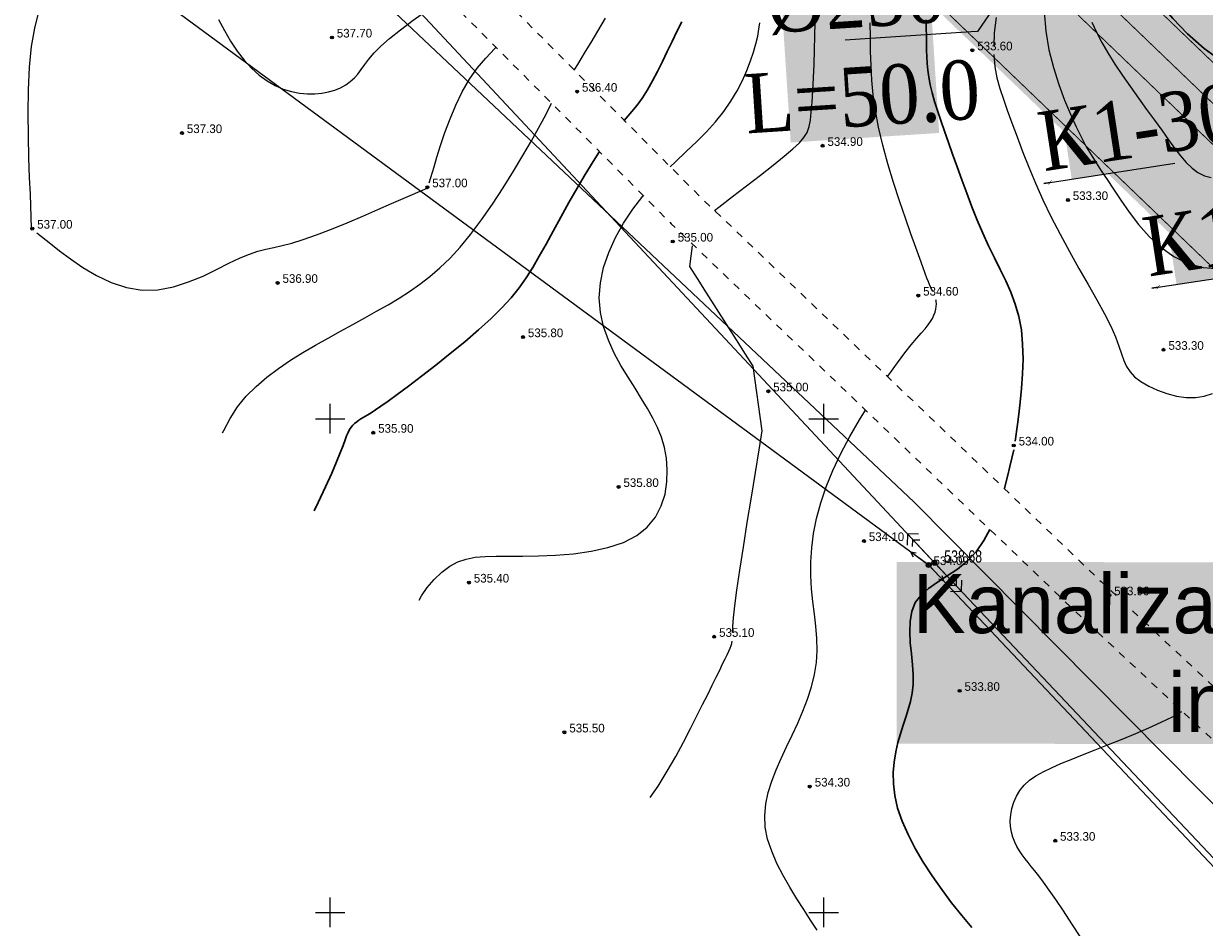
# Model space of a CAD drawing. Extents: x 0 to 362422, y 0 to 4201735.
# Tile 241 of 256: x 360319 to 360439, y 4200248 to 4200340. Entities that reach past the tile are written whole.
import ezdxf
from ezdxf import colors
from ezdxf.entities.mleader import LeaderData, LeaderLine
from ezdxf.math import Vec2, Vec3

# ---------------------------------------------------------------- set-up
doc = ezdxf.new("R2010")
doc.units = 0
doc.header["$LTSCALE"] = 0.5
doc.header["$MEASUREMENT"] = 0
doc.header["$PDMODE"] = 32
doc.header["$PDSIZE"] = 0.3
for name, pattern in [('CONTI', [0]), ('GOST2.303 6', [12, 8, -1.5, 1, -1.5]), ('STRIH_1', [3, 2, -1]), ('Д_ТРОТ_ТРУБА', [3, 1.5, -1.5])]:
    doc.linetypes.add(name, pattern=pattern)
for name, color, linetype in [('(004) Точки рельефа', 7, 'Continuous'), ('(014) Водопровод', 5, 'ИК_Водопровод -------в--------'), ('(022) Возд. Линии', 7, 'Continuous'), ('(025) Дорога', 7, 'Continuous'), ('GORIZDEFAULT', 32, 'CONTI'), ('PI_OT0', 172, 'CONTI'), ('PI_TT0', 5, 'CONTI'), ('PI_TTDEFAULT', 5, 'CONTI'), ('SETKR', 2, 'CONTI'), ('SIT_L0', 250, 'CONTI'), ('Водопровод 10', 7, 'Continuous'), ('ХХХ Сув', 150, 'ИК_Водопровод -------в--------'), ('Штрих Стекло', 7, 'Continuous')]:
    doc.layers.add(name, color=color, linetype=linetype)
doc.layers.add('(032) Горизонтали утолщенные', color=32, linetype='Continuous', lineweight=30)
doc.layers.add('.', color=7, linetype='Continuous', lineweight=15)
doc.styles.add('D-431', font='txt')
doc.styles.add('SHRFT', font='TXT', dxfattribs={"width": 0.875})
doc.linetypes.add('ИК_Водопровод -------в--------', pattern='A,9,-0.6,["В",Standard,S=1.2,R=0,X=0,Y=-0.6],-1.2', length=10.8)

# ---------------------------------------------------------------- blocks, each defined once
blk = doc.blocks.new('BL_333')
at = {"color": 0}
for p, q in [((0, -1.5), (0, 1.5)), ((-1.5, 0), (1.5, 0))]:
    blk.add_line(p, q, dxfattribs=at)
blk = doc.blocks.new('S1')
at = {"layer": '(022) Возд. Линии'}
for p, q in [((-2, 0), (-1.5, 0.25)), ((-2, 0), (-1.5, -0.25)), ((0, 0), (-2, 0))]:
    blk.add_line(p, q, dxfattribs=at)
blk = doc.blocks.new('S2')
at = {"layer": '(022) Возд. Линии'}
for p, q in [((0, 0), (2, 0)), ((2, 0), (1.5, 0.25)), ((2, 0), (1.5, -0.25))]:
    blk.add_line(p, q, dxfattribs=at)
blk = doc.blocks.new('SS')
at = {"layer": '(022) Возд. Линии'}
blk.add_circle((0, 0), 0.25, dxfattribs=at)
blk = doc.blocks.new('gergrgrre')
at = {"layer": '(014) Водопровод', "flags": 128}
blk.add_lwpolyline([(360036.44, 4200773.01), (360047.1, 4200750.31), (360089.76, 4200681.1), (360107.62, 4200655.8), (360141.83, 4200594.04), (360149.35, 4200580), (360206.51, 4200508.61), (360230.26, 4200479.39), (360306.28, 4200388.53), (360409.15, 4200291.55), (360456.11, 4200244.19), (360490.79, 4200199.34)], dxfattribs=at)
at = {"layer": '(025) Дорога', "linetype": 'Д_ТРОТ_ТРУБА', "flags": 128}
for points in [[(360044.2, 4200796.01), (360041.82, 4200791.77), (360042.36, 4200788.3), (360046.09, 4200780.21), (360059.01, 4200755.89), (360082.27, 4200713.42), (360119.84, 4200651.91), (360154.25, 4200588.27), (360168.95, 4200565.34), (360182.62, 4200547.77), (360213.04, 4200512.04), (360268.28, 4200446.26), (360308.93, 4200401.53), (360387.37, 4200322.59), (360428.12, 4200283.5), (360457.12, 4200256.42), (360464.89, 4200245.44), (360476.51, 4200228.26), (360489.06, 4200214.49), (360499.06, 4200202.98)], [(360034.86, 4200791.39), (360036.73, 4200790.5), (360038.76, 4200786.55), (360042.5, 4200778.43), (360055.49, 4200753.99), (360078.8, 4200711.41), (360116.37, 4200649.92), (360150.8, 4200586.24), (360165.68, 4200563.02), (360179.52, 4200545.24), (360209.99, 4200509.46), (360265.27, 4200443.63), (360306.03, 4200398.78), (360384.56, 4200319.74), (360425.37, 4200280.59), (360454.09, 4200253.78), (360461.6, 4200243.17), (360473.36, 4200225.78), (360486.07, 4200211.83), (360495.23, 4200201.29)]]:
    blk.add_lwpolyline(points, dxfattribs=at)
at = {"layer": '(032) Горизонтали утолщенные', "color": 32}
for points in [[(360419.41, 4200297.73, 534), (360419.62, 4200299.43, 534), (360419.75, 4200300.45, 534), (360419.9, 4200301.68, 534), (360420.04, 4200303.05, 534), (360420.14, 4200304.53, 534), (360420.19, 4200306.04, 534), (360420.15, 4200307.55, 534), (360420.02, 4200309, 534), (360419.76, 4200310.35, 534), (360419.4, 4200311.61, 534), (360418.95, 4200312.81, 534), (360418.44, 4200313.97, 534), (360417.88, 4200315.12, 534), (360417.29, 4200316.3, 534), (360416.7, 4200317.51, 534), (360416.12, 4200318.78, 534), (360415.56, 4200320.11, 534), (360415.02, 4200321.47, 534), (360414.5, 4200322.83, 534), (360413.99, 4200324.18, 534), (360413.51, 4200325.51, 534), (360413.06, 4200326.78, 534), (360412.63, 4200327.99, 534), (360412.22, 4200329.13, 534), (360411.85, 4200330.2, 534), (360411.52, 4200331.2, 534), (360411.23, 4200332.14, 534), (360410.98, 4200333.02, 534), (360410.79, 4200333.83, 534), (360410.64, 4200334.59, 534), (360410.54, 4200335.3, 534), (360410.47, 4200335.98, 534), (360410.43, 4200336.66, 534), (360410.41, 4200337.33, 534), (360410.4, 4200338.03, 534), (360410.4, 4200338.76, 534), (360410.38, 4200339.55, 534), (360410.38, 4200340.4, 534)], [(360379.79, 4200330.22, 536), (360379.99, 4200330.45, 536), (360380.55, 4200331.1, 536), (360381.1, 4200331.76, 536), (360381.63, 4200332.49, 536), (360382.14, 4200333.31, 536), (360382.65, 4200334.21, 536), (360383.15, 4200335.17, 536), (360383.65, 4200336.18, 536), (360384.14, 4200337.2, 536), (360384.63, 4200338.22, 536), (360385.12, 4200339.22, 536), (360385.61, 4200340.19, 536)], [(360432.12, 4200346.57, 532), (360432.12, 4200344.58, 532), (360432.99, 4200343.41, 532), (360434.07, 4200342.03, 532), (360435.36, 4200340.53, 532), (360436.85, 4200338.99, 532), (360438.53, 4200337.5, 532), (360440.41, 4200336.15, 532), (360442.47, 4200335.01, 532), (360444.7, 4200334.17, 532), (360447.06, 4200333.61, 532), (360449.47, 4200333.31, 532), (360451.88, 4200333.26, 532), (360454.24, 4200333.43, 532), (360456.47, 4200333.8, 532), (360458.52, 4200334.36, 532), (360460.34, 4200335.08, 532), (360461.95, 4200335.92, 532), (360463.36, 4200336.87, 532), (360464.62, 4200337.87, 532), (360465.75, 4200338.9, 532), (360466.78, 4200339.92, 532), (360467.72, 4200340.9, 532)], [(360348.38, 4200290.66, 536), (360348.8, 4200291.51, 536), (360349.54, 4200293.1, 536), (360350.16, 4200294.49, 536), (360350.64, 4200295.64, 536), (360351.02, 4200296.56, 536), (360351.3, 4200297.28, 536), (360351.51, 4200297.85, 536), (360351.67, 4200298.28, 536), (360351.82, 4200298.62, 536), (360351.96, 4200298.9, 536), (360352.11, 4200299.13, 536), (360352.29, 4200299.35, 536), (360352.48, 4200299.53, 536), (360352.69, 4200299.7, 536), (360352.9, 4200299.85, 536), (360353.12, 4200299.99, 536), (360353.35, 4200300.12, 536), (360353.57, 4200300.25, 536), (360353.83, 4200300.4, 536), (360354.16, 4200300.61, 536), (360354.58, 4200300.89, 536), (360355.14, 4200301.27, 536), (360355.87, 4200301.79, 536), (360356.8, 4200302.46, 536), (360357.94, 4200303.31, 536), (360359.26, 4200304.31, 536), (360360.69, 4200305.42, 536), (360362.17, 4200306.59, 536), (360363.64, 4200307.8, 536), (360365.04, 4200309, 536), (360366.3, 4200310.16, 536), (360367.39, 4200311.24, 536), (360368.32, 4200312.26, 536), (360369.13, 4200313.27, 536), (360369.85, 4200314.28, 536), (360370.52, 4200315.33, 536), (360371.18, 4200316.45, 536), (360371.87, 4200317.67, 536), (360372.6, 4200319, 536), (360373.38, 4200320.43, 536), (360374.19, 4200321.89, 536), (360375.01, 4200323.34, 536), (360375.83, 4200324.75, 536), (360376.63, 4200326.05, 536), (360377.29, 4200327.06, 536)], [(360418.29, 4200292.92, 534), (360418.31, 4200292.98, 534), (360418.61, 4200294.16, 534), (360418.85, 4200295.16, 534), (360419.25, 4200296.85, 534)], [(360414.99, 4200248.48, 534), (360413.98, 4200249.7, 534), (360412.96, 4200250.98, 534), (360411.96, 4200252.32, 534), (360411, 4200253.69, 534), (360410.09, 4200255.09, 534), (360409.26, 4200256.49, 534), (360408.54, 4200257.89, 534), (360407.94, 4200259.25, 534), (360407.49, 4200260.57, 534), (360407.2, 4200261.83, 534), (360407.06, 4200263.02, 534), (360407.04, 4200264.16, 534), (360407.13, 4200265.23, 534), (360407.29, 4200266.25, 534), (360407.52, 4200267.2, 534), (360407.78, 4200268.1, 534), (360408.05, 4200268.95, 534), (360408.32, 4200269.76, 534), (360408.56, 4200270.56, 534), (360408.78, 4200271.37, 534), (360408.95, 4200272.21, 534), (360409.05, 4200273.09, 534), (360409.07, 4200274.05, 534), (360409, 4200275.09, 534), (360408.89, 4200276.18, 534), (360408.77, 4200277.3, 534), (360408.71, 4200278.42, 534), (360408.74, 4200279.49, 534), (360408.91, 4200280.49, 534), (360409.27, 4200281.38, 534), (360409.86, 4200282.14, 534), (360410.63, 4200282.82, 534), (360411.54, 4200283.45, 534), (360412.52, 4200284.08, 534), (360413.54, 4200284.78, 534), (360414.53, 4200285.58, 534), (360415.44, 4200286.53, 534), (360416.23, 4200287.67, 534), (360416.82, 4200288.79, 534)]]:
    blk.add_polyline3d(points, dxfattribs=at)
at = {"linetype": 'Continuous', "elevation": 1.64}
blk.add_lwpolyline([(359968.11, 4200751.15), (360144.88, 4200568.6), (360208.91, 4200501.77), (360248.14, 4200449.09), (360280.37, 4200400.87), (360329.35, 4200345.01), (360410.63, 4200285.19), (360473.13, 4200219), (360491.26, 4200199.54)], dxfattribs=at)
at = {"layer": 'GORIZDEFAULT', "color": 32}
for points in [[(360374.73, 4200335.31, 536.5), (360374.78, 4200335.39, 536.5), (360375.08, 4200335.86, 536.5), (360375.44, 4200336.45, 536.5), (360375.88, 4200337.19, 536.5), (360376.43, 4200338.11, 536.5), (360377.1, 4200339.24, 536.5), (360377.9, 4200340.58, 536.5)], [(360388.92, 4200321.1, 535), (360389.36, 4200321.44, 535), (360390.75, 4200322.49, 535), (360392.18, 4200323.59, 535), (360393.59, 4200324.68, 535), (360394.89, 4200325.69, 535), (360396, 4200326.58, 535), (360396.88, 4200327.32, 535), (360397.53, 4200327.93, 535), (360398, 4200328.47, 535), (360398.32, 4200329, 535), (360398.52, 4200329.58, 535), (360398.65, 4200330.24, 535), (360398.74, 4200331.06, 535), (360398.82, 4200332.07, 535), (360398.9, 4200333.24, 535), (360398.97, 4200334.54, 535), (360399.02, 4200335.92, 535), (360399.07, 4200337.35, 535), (360399.1, 4200338.77, 535), (360399.12, 4200340.16, 535)], [(360411.04, 4200312.91, 534.5), (360410.93, 4200313.13, 534.5), (360410.82, 4200313.35, 534.5), (360410.72, 4200313.58, 534.5), (360410.6, 4200313.86, 534.5), (360410.46, 4200314.22, 534.5), (360410.27, 4200314.72, 534.5), (360410.03, 4200315.38, 534.5), (360409.72, 4200316.24, 534.5), (360409.32, 4200317.35, 534.5), (360408.83, 4200318.72, 534.5), (360408.28, 4200320.32, 534.5), (360407.68, 4200322.07, 534.5), (360407.08, 4200323.93, 534.5), (360406.5, 4200325.83, 534.5), (360405.98, 4200327.72, 534.5), (360405.55, 4200329.53, 534.5), (360405.23, 4200331.22, 534.5), (360405.01, 4200332.8, 534.5), (360404.87, 4200334.3, 534.5), (360404.79, 4200335.76, 534.5), (360404.75, 4200337.19, 534.5), (360404.73, 4200338.63, 534.5), (360404.71, 4200340.11, 534.5)], [(360437.67, 4200302.15, 533.5), (360438.54, 4200302.29, 533.5), (360439.37, 4200302.56, 533.5)], [(360417.46, 4200340.62, 533.5), (360417.28, 4200339.09, 533.5), (360417.22, 4200337.76, 533.5)], [(360438.56, 4200324.61, 532.5), (360439.25, 4200324.43, 532.5)], [(360427.16, 4200340.16, 532.5), (360427.62, 4200339.15, 532.5), (360428.16, 4200338.11, 532.5), (360428.79, 4200337.04, 532.5), (360429.5, 4200335.92, 532.5), (360430.26, 4200334.77, 532.5), (360431.07, 4200333.61, 532.5), (360431.9, 4200332.46, 532.5), (360432.71, 4200331.33, 532.5), (360433.51, 4200330.24, 532.5), (360434.25, 4200329.21, 532.5), (360434.93, 4200328.26, 532.5), (360435.55, 4200327.39, 532.5), (360436.15, 4200326.61, 532.5), (360436.73, 4200325.94, 532.5), (360437.31, 4200325.38, 532.5), (360437.91, 4200324.93, 532.5), (360438.56, 4200324.61, 532.5)], [(360384.46, 4200325.52, 535.5), (360384.97, 4200326.02, 535.5), (360386.07, 4200327.06, 535.5), (360387.13, 4200328.07, 535.5), (360388.13, 4200329.07, 535.5), (360389.05, 4200330.08, 535.5), (360389.87, 4200331.12, 535.5), (360390.59, 4200332.17, 535.5), (360391.22, 4200333.22, 535.5), (360391.76, 4200334.26, 535.5), (360392.21, 4200335.26, 535.5), (360392.59, 4200336.23, 535.5), (360392.89, 4200337.13, 535.5), (360393.13, 4200337.97, 535.5), (360393.31, 4200338.74, 535.5), (360393.44, 4200339.45, 535.5), (360393.52, 4200340.1, 535.5)], [(360422.32, 4200341.21, 533), (360422.49, 4200339.26, 533), (360422.82, 4200337.37, 533), (360423.27, 4200335.56, 533), (360423.81, 4200333.85, 533), (360424.39, 4200332.26, 533), (360424.99, 4200330.83, 533), (360425.57, 4200329.56, 533), (360426.1, 4200328.48, 533), (360426.6, 4200327.55, 533), (360427.09, 4200326.71, 533), (360427.59, 4200325.91, 533), (360428.12, 4200325.11, 533), (360428.7, 4200324.24, 533), (360429.35, 4200323.26, 533), (360430.1, 4200322.14, 533), (360430.95, 4200320.93, 533), (360431.9, 4200319.68, 533), (360432.97, 4200318.47, 533), (360434.15, 4200317.36, 533), (360435.46, 4200316.43, 533), (360436.89, 4200315.72, 533)], [(360436.89, 4200315.72, 533), (360438.45, 4200315.31, 533), (360440.12, 4200315.18, 533)], [(360320.45, 4200341.2, 537), (360320.03, 4200339.57, 537), (360319.72, 4200337.71, 537), (360319.52, 4200335.6, 537), (360319.41, 4200333.32, 537), (360319.37, 4200330.96, 537), (360319.39, 4200328.63, 537), (360319.45, 4200326.41, 537), (360319.52, 4200324.42, 537), (360319.6, 4200322.75, 537), (360319.72, 4200319.27, 537), (360319.76, 4200319.21, 537), (360319.82, 4200319.16, 537)], [(360338.69, 4200340.44, 537.5), (360339.28, 4200339.31, 537.5), (360339.91, 4200338.23, 537.5), (360340.58, 4200337.23, 537.5), (360341.29, 4200336.32, 537.5), (360342.03, 4200335.5, 537.5), (360342.81, 4200334.8, 537.5), (360343.61, 4200334.21, 537.5), (360344.43, 4200333.75, 537.5), (360345.25, 4200333.39, 537.5), (360346.08, 4200333.13, 537.5), (360346.89, 4200332.97, 537.5), (360347.69, 4200332.89, 537.5), (360348.45, 4200332.89, 537.5)], [(360348.45, 4200332.89, 537.5), (360349.17, 4200332.96, 537.5), (360349.84, 4200333.09, 537.5), (360350.47, 4200333.28, 537.5), (360351.05, 4200333.52, 537.5), (360351.57, 4200333.81, 537.5), (360352.04, 4200334.14, 537.5), (360352.45, 4200334.51, 537.5), (360352.8, 4200334.91, 537.5), (360353.14, 4200335.36, 537.5), (360353.5, 4200335.86, 537.5), (360353.92, 4200336.41, 537.5), (360354.45, 4200337.04, 537.5), (360355.14, 4200337.74, 537.5), (360356.02, 4200338.52, 537.5), (360357.12, 4200339.4, 537.5), (360358.4, 4200340.35, 537.5), (360359.79, 4200341.35, 537.5), (360361.23, 4200342.38, 537.5), (360361.71, 4200342.74, 537.5)], [(360360.04, 4200323.88, 537), (360360.52, 4200325.5, 537), (360360.82, 4200326.49, 537), (360361.19, 4200327.67, 537), (360361.63, 4200328.98, 537), (360362.14, 4200330.36, 537), (360362.73, 4200331.76, 537), (360363.38, 4200333.12, 537), (360364.11, 4200334.38, 537), (360364.9, 4200335.5, 537), (360365.76, 4200336.52, 537), (360366.69, 4200337.51, 537), (360366.8, 4200337.62, 537)], [(360417.23, 4200336.88, 533.5), (360417.34, 4200335.65, 533.5), (360417.55, 4200334.52, 533.5), (360417.84, 4200333.45, 533.5), (360418.2, 4200332.38, 533.5), (360418.6, 4200331.26, 533.5), (360419.07, 4200329.96, 533.5), (360419.58, 4200328.56, 533.5), (360420.15, 4200327.06, 533.5), (360420.77, 4200325.49, 533.5), (360421.45, 4200323.85, 533.5), (360422.21, 4200322.16, 533.5), (360423.04, 4200320.43, 533.5), (360423.95, 4200318.68, 533.5), (360424.9, 4200316.94, 533.5), (360425.86, 4200315.23, 533.5), (360426.8, 4200313.59, 533.5), (360427.67, 4200312.05, 533.5), (360428.44, 4200310.63, 533.5), (360429.08, 4200309.37, 533.5), (360429.55, 4200308.28, 533.5), (360429.89, 4200307.36, 533.5), (360430.16, 4200306.57, 533.5), (360430.41, 4200305.89, 533.5), (360430.68, 4200305.29, 533.5), (360431.03, 4200304.75, 533.5), (360431.5, 4200304.25, 533.5), (360432.14, 4200303.76, 533.5), (360432.93, 4200303.3, 533.5), (360433.81, 4200302.89, 533.5), (360434.76, 4200302.55, 533.5), (360435.75, 4200302.29, 533.5), (360436.73, 4200302.16, 533.5), (360437.67, 4200302.15, 533.5)], [(360339.09, 4200298.57, 536.5), (360339.21, 4200298.82, 536.5), (360339.87, 4200300.03, 536.5), (360340.61, 4200301.19, 536.5), (360341.49, 4200302.27, 536.5), (360342.49, 4200303.27, 536.5), (360343.58, 4200304.21, 536.5), (360344.75, 4200305.09, 536.5), (360345.97, 4200305.92, 536.5), (360347.24, 4200306.7, 536.5), (360348.51, 4200307.45, 536.5), (360349.79, 4200308.17, 536.5), (360351.05, 4200308.87, 536.5), (360352.29, 4200309.55, 536.5), (360353.51, 4200310.22, 536.5), (360354.7, 4200310.88, 536.5), (360355.86, 4200311.55, 536.5), (360356.98, 4200312.22, 536.5), (360358.05, 4200312.9, 536.5), (360359.09, 4200313.62, 536.5), (360360.11, 4200314.4, 536.5), (360361.12, 4200315.27, 536.5), (360362.14, 4200316.26, 536.5), (360363.17, 4200317.38, 536.5), (360364.23, 4200318.67, 536.5), (360365.32, 4200320.14, 536.5), (360366.43, 4200321.74, 536.5), (360367.52, 4200323.4, 536.5), (360368.56, 4200325.06, 536.5), (360369.52, 4200326.67, 536.5), (360370.38, 4200328.14, 536.5), (360371.11, 4200329.44, 536.5), (360371.68, 4200330.49, 536.5), (360372.12, 4200331.33, 536.5), (360372.43, 4200331.95, 536.5)], [(360320.27, 4200318.81, 537), (360321.69, 4200317.71, 537), (360322.59, 4200317, 537), (360323.68, 4200316.18, 537), (360324.94, 4200315.33, 537), (360326.32, 4200314.51, 537), (360327.81, 4200313.81, 537), (360329.36, 4200313.29, 537), (360330.95, 4200313.03, 537), (360332.54, 4200313.06, 537), (360334.12, 4200313.36, 537), (360335.66, 4200313.85, 537), (360337.12, 4200314.45, 537), (360338.5, 4200315.11, 537), (360339.75, 4200315.74, 537), (360340.87, 4200316.28, 537), (360341.83, 4200316.68, 537), (360342.68, 4200316.96, 537), (360343.48, 4200317.17, 537), (360344.28, 4200317.35, 537), (360345.14, 4200317.54, 537), (360346.11, 4200317.79, 537), (360347.26, 4200318.14, 537), (360348.61, 4200318.62, 537), (360350.12, 4200319.2, 537), (360351.71, 4200319.85, 537), (360353.31, 4200320.53, 537), (360354.84, 4200321.19, 537), (360356.22, 4200321.79, 537), (360357.38, 4200322.31, 537), (360359.83, 4200323.34, 537)], [(360359.83, 4200323.34, 537), (360359.85, 4200323.35, 537)], [(360359.01, 4200281.61, 535.5), (360359.24, 4200282.05, 535.5), (360359.84, 4200282.91, 535.5), (360360.53, 4200283.73, 535.5), (360361.3, 4200284.46, 535.5), (360362.11, 4200285.06, 535.5), (360362.93, 4200285.5, 535.5), (360363.79, 4200285.79, 535.5), (360364.7, 4200285.97, 535.5), (360365.7, 4200286.06, 535.5), (360366.81, 4200286.09, 535.5), (360368.07, 4200286.09, 535.5), (360369.5, 4200286.08, 535.5), (360371.11, 4200286.11, 535.5), (360372.84, 4200286.18, 535.5), (360374.64, 4200286.33, 535.5), (360376.43, 4200286.58, 535.5), (360378.14, 4200286.95, 535.5), (360379.7, 4200287.47, 535.5), (360381.05, 4200288.16, 535.5), (360382.13, 4200289.02, 535.5), (360382.95, 4200290.04, 535.5), (360383.54, 4200291.17, 535.5), (360383.92, 4200292.37, 535.5), (360384.11, 4200293.61, 535.5), (360384.15, 4200294.83, 535.5), (360384.06, 4200296, 535.5), (360383.86, 4200297.09, 535.5), (360383.56, 4200298.12, 535.5), (360383.17, 4200299.1, 535.5), (360382.7, 4200300.06, 535.5), (360382.16, 4200301.03, 535.5), (360381.55, 4200302.03, 535.5), (360380.89, 4200303.08, 535.5), (360380.18, 4200304.2, 535.5), (360379.46, 4200305.39, 535.5), (360378.78, 4200306.65, 535.5), (360378.18, 4200307.97, 535.5), (360377.69, 4200309.35, 535.5), (360377.37, 4200310.77, 535.5), (360377.25, 4200312.25, 535.5), (360377.37, 4200313.76, 535.5), (360377.7, 4200315.3, 535.5), (360378.22, 4200316.83, 535.5), (360378.91, 4200318.34, 535.5), (360379.73, 4200319.81, 535.5), (360380.67, 4200321.23, 535.5), (360381.68, 4200322.55, 535.5), (360381.72, 4200322.6, 535.5)], [(360390.75, 4200278.36, 535), (360390.79, 4200278.97, 535), (360390.86, 4200279.84, 535), (360391, 4200281.04, 535), (360391.21, 4200282.65, 535), (360391.5, 4200284.66, 535), (360391.86, 4200286.98, 535), (360392.26, 4200289.5, 535), (360392.68, 4200292.07, 535), (360393.09, 4200294.56, 535), (360393.46, 4200296.84, 535), (360393.78, 4200298.76, 535), (360392.86, 4200305.32, 535), (360392.08, 4200306.55, 535), (360391.16, 4200307.99, 535), (360390.16, 4200309.57, 535), (360389.13, 4200311.18, 535), (360388.13, 4200312.76, 535), (360387.21, 4200314.2, 535), (360386.43, 4200315.42, 535), (360386.72, 4200317.51, 535)], [(360406.47, 4200304.26, 534.5), (360406.6, 4200304.45, 534.5), (360407.47, 4200305.66, 534.5), (360408.23, 4200306.66, 534.5), (360408.87, 4200307.48, 534.5), (360409.42, 4200308.15, 534.5), (360409.88, 4200308.68, 534.5), (360410.26, 4200309.12, 534.5), (360410.57, 4200309.5, 534.5), (360410.82, 4200309.83, 534.5), (360411.02, 4200310.16, 534.5), (360411.17, 4200310.48, 534.5), (360411.29, 4200310.78, 534.5), (360411.36, 4200311.08, 534.5), (360411.4, 4200311.36, 534.5), (360411.41, 4200311.62, 534.5), (360411.39, 4200311.87, 534.5), (360411.38, 4200311.95, 534.5), (360411.37, 4200312.03, 534.5)], [(360399.34, 4200248.2, 534.5), (360398.66, 4200249.22, 534.5), (360397.99, 4200250.28, 534.5), (360397.28, 4200251.39, 534.5), (360396.57, 4200252.55, 534.5), (360395.88, 4200253.75, 534.5), (360395.26, 4200254.97, 534.5), (360394.73, 4200256.2, 534.5), (360394.32, 4200257.43, 534.5), (360394.08, 4200258.64, 534.5), (360394.02, 4200259.83, 534.5), (360394.12, 4200260.99, 534.5), (360394.37, 4200262.15, 534.5), (360394.73, 4200263.29, 534.5), (360395.18, 4200264.44, 534.5), (360395.69, 4200265.59, 534.5), (360396.24, 4200266.76, 534.5), (360396.81, 4200267.95, 534.5), (360397.37, 4200269.16, 534.5), (360397.89, 4200270.38, 534.5), (360398.37, 4200271.61, 534.5), (360398.77, 4200272.85, 534.5), (360399.08, 4200274.08, 534.5), (360399.28, 4200275.31, 534.5), (360399.35, 4200276.53, 534.5), (360399.31, 4200277.75, 534.5), (360399.21, 4200278.98, 534.5), (360399.06, 4200280.22, 534.5), (360398.9, 4200281.48, 534.5), (360398.77, 4200282.77, 534.5), (360398.69, 4200284.11, 534.5), (360398.69, 4200285.49, 534.5), (360398.78, 4200286.91, 534.5), (360398.97, 4200288.39, 534.5), (360399.28, 4200289.91, 534.5), (360399.7, 4200291.48, 534.5), (360400.24, 4200293.1, 534.5), (360400.92, 4200294.77, 534.5), (360401.73, 4200296.48, 534.5), (360402.65, 4200298.2, 534.5), (360403.63, 4200299.9, 534.5), (360404.23, 4200300.87, 534.5)], [(360382.43, 4200261.65, 535), (360383.22, 4200262.8, 535), (360384.15, 4200264.3, 535), (360385.01, 4200265.8, 535), (360385.79, 4200267.25, 535), (360386.51, 4200268.63, 535), (360387.15, 4200269.9, 535), (360387.73, 4200271.05, 535), (360388.25, 4200272.08, 535), (360388.71, 4200273.01, 535), (360389.11, 4200273.83, 535), (360389.46, 4200274.54, 535), (360389.76, 4200275.16, 535), (360390.01, 4200275.67, 535), (360390.22, 4200276.1, 535), (360390.39, 4200276.46, 535), (360390.52, 4200276.76, 535), (360390.62, 4200277.02, 535), (360390.68, 4200277.25, 535), (360390.72, 4200277.47, 535)], [(360426.06, 4200247.45, 533.5), (360425.14, 4200248.85, 533.5), (360424.28, 4200250.16, 533.5), (360423.5, 4200251.31, 533.5), (360422.83, 4200252.27, 533.5), (360422.26, 4200253.06, 533.5), (360421.78, 4200253.69, 533.5), (360421.37, 4200254.22, 533.5), (360421.02, 4200254.66, 533.5), (360420.7, 4200255.05, 533.5), (360420.4, 4200255.43, 533.5), (360420.11, 4200255.82, 533.5), (360419.83, 4200256.23, 533.5), (360419.57, 4200256.67, 533.5), (360419.35, 4200257.12, 533.5), (360419.16, 4200257.61, 533.5), (360419.01, 4200258.13, 533.5), (360418.92, 4200258.69, 533.5), (360418.9, 4200259.28, 533.5), (360418.94, 4200259.9, 533.5), (360419.06, 4200260.53, 533.5), (360419.25, 4200261.16, 533.5), (360419.52, 4200261.77, 533.5), (360419.88, 4200262.35, 533.5), (360420.32, 4200262.89, 533.5), (360420.86, 4200263.38, 533.5), (360421.5, 4200263.83, 533.5), (360422.23, 4200264.25, 533.5), (360423.07, 4200264.66, 533.5), (360424.01, 4200265.07, 533.5), (360425.06, 4200265.5, 533.5), (360426.23, 4200265.95, 533.5), (360427.5, 4200266.45, 533.5), (360428.85, 4200266.99, 533.5), (360430.23, 4200267.54, 533.5), (360431.61, 4200268.12, 533.5), (360432.94, 4200268.69, 533.5), (360434.19, 4200269.27, 533.5), (360435.32, 4200269.82, 533.5), (360436.29, 4200270.35, 533.5)]]:
    blk.add_polyline3d(points, dxfattribs=at)
at = {"layer": 'PI_TTDEFAULT', "color": 5}
for p in [(360350.17, 4200338.61, 537.7), (360415.05, 4200337.32, 533.6), (360375.02, 4200333.13, 536.4), (360334.99, 4200328.93, 537.3), (360399.88, 4200327.64, 534.9), (360359.85, 4200323.44, 537), (360424.74, 4200322.15, 533.3), (360319.82, 4200319.25, 537), (360384.71, 4200317.95, 535), (360344.68, 4200313.76, 536.9), (360409.57, 4200312.47, 534.6), (360369.54, 4200308.27, 535.8), (360434.42, 4200306.98, 533.3), (360394.39, 4200302.78, 535), (360354.36, 4200298.58, 535.9), (360419.25, 4200297.29, 534), (360379.22, 4200293.1, 535.8), (360404.08, 4200287.61, 534.1), (360410.63, 4200285.19, -20.94), (360364.05, 4200283.41, 535.4), (360428.93, 4200282.12, 533.9), (360388.9, 4200277.92, 535.1), (360413.76, 4200272.44, 533.8), (360373.73, 4200268.24, 535.5), (360398.59, 4200262.75, 534.3), (360423.45, 4200257.26, 533.3)]:
    blk.add_point(p, dxfattribs=at)
at = {"layer": '(022) Возд. Линии'}
for name, p, rotation in [('S1', (360410.42, 4200285.33, -20.94), 323.9296709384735), ('S2', (360410.8, 4200285, -20.94), 313.3575788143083)]:
    blk.add_blockref(name, p, dxfattribs=dict(at, rotation=rotation))
blk.add_blockref('SS', (360410.63, 4200285.18, -20.94), dxfattribs=at)
at = {"layer": 'SETKR', "color": 92}
for p in [(360350, 4200300), (360400, 4200300), (360350, 4200250), (360400, 4200250)]:
    blk.add_blockref('BL_333', p, dxfattribs=at)
at = {"layer": '(004) Точки рельефа', "style": 'D-431'}
for s, p in [('537.70', (360350.67, 4200338.61)), ('533.60', (360415.55, 4200337.31)), ('536.40', (360375.51, 4200333.12)), ('537.30', (360335.48, 4200328.93)), ('534.90', (360400.38, 4200327.63)), ('537.00', (360360.34, 4200323.44)), ('533.30', (360425.23, 4200322.15)), ('537.00', (360320.32, 4200319.25)), ('535.00', (360385.21, 4200317.94)), ('536.90', (360345.17, 4200313.76)), ('534.60', (360410.07, 4200312.47)), ('535.80', (360370.03, 4200308.26)), ('533.30', (360434.92, 4200306.98)), ('535.00', (360394.88, 4200302.77)), ('535.90', (360354.86, 4200298.58)), ('534.00', (360419.75, 4200297.29)), ('535.80', (360379.71, 4200293.09)), ('534.10', (360404.57, 4200287.61)), ('534.09', (360411.12, 4200285.18, -555.02)), ('535.40', (360364.55, 4200283.41)), ('533.90', (360429.42, 4200282.12)), ('535.10', (360389.4, 4200277.91)), ('533.80', (360414.26, 4200272.44)), ('535.50', (360374.23, 4200268.23)), ('534.30', (360399.09, 4200262.75)), ('533.30', (360423.94, 4200257.26))]:
    blk.add_text(s, height=0.875, dxfattribs=at).set_placement(p)
blk = doc.blocks.new('_ArchTick')
at = {"color": 0, "linetype": 'ByBlock', "const_width": 0.15}
blk.add_lwpolyline([(-0.5, -0.5), (0.5, 0.5)], dxfattribs=at)
blk = doc.blocks.new('ееееее')
at = {"layer": 'PI_TT0', "color": 0}
blk.add_circle((-86.98, 430.77), 0.25, dxfattribs=at)
blk.add_point((-86.98, 430.77), dxfattribs=at)
at = {"layer": 'SIT_L0', "color": 250}
for p, q in [((-151.38, 500.1), (-86.98, 430.77)), ((-89.7, 433.7), (-89.74, 432.57)), ((-87.32, 431.14), (-89.7, 433.7)), ((-88.57, 433.66), (-89.7, 433.7)), ((-89.18, 432.41), (-89.16, 433.11)), ((-89.16, 433.11), (-88.45, 433.09)), ((-86.98, 430.77), (-24.66, 364.42)), ((-86.64, 430.41), (-84.24, 427.85)), ((-84.79, 428.44), (-85.5, 428.46)), ((-84.77, 429.14), (-84.79, 428.44)), ((-84.24, 427.85), (-84.21, 428.99)), ((-85.37, 427.89), (-84.24, 427.85))]:
    blk.add_line(p, q, dxfattribs=at)
at = {"layer": 'PI_OT0', "color": 0, "style": 'SHRFT', "width": 0.75}
blk.add_text('538.68', height=1.25, dxfattribs=at).set_placement((-85.98, 430.77))

msp = doc.modelspace()

# ---------------------------------------------------------------- hatches: boundary and pattern name
at = {"layer": '.', "ltscale": 0.149071}
h = msp.add_hatch(color=256, dxfattribs=at)
h.dxf.hatch_style = 1
h.set_gradient(color1=(255, 255, 255), tint=1)
h.paths.add_polyline_path([(359890.241, 4200063.476), (362234.445, 4200063.476), (362234.349, 4201313.892), (359890.241, 4201328.891)], flags=17)
h.paths.add_polyline_path([(359890.241, 4200063.476), (362234.445, 4200063.476), (362234.445, 4201313.891), (359890.241, 4201328.891)], flags=17)
h = msp.add_hatch(color=256, dxfattribs=at)
h.dxf.hatch_style = 1
h.set_gradient(color1=(51, 204, 0), color2=(51, 204, 0), tint=1)
edge = h.paths.add_edge_path()
edge.add_line((361134.955, 4200608.327), (360514.494, 4200266.411))
edge.add_arc((360509.185, 4200276.045), 11, 226.16627, 298.85775, ccw=False)
edge.add_line((360501.567, 4200268.11), (360238.667, 4200520.519))
edge.add_line((360238.667, 4200520.519), (360063.771, 4200791.021))
edge.add_line((360063.771, 4200791.021), (360055.869, 4200786.666))
edge.add_line((360055.869, 4200786.666), (360231.678, 4200514.752))
edge.add_line((360231.678, 4200514.752), (360505.949, 4200251.426))
edge.add_line((360505.949, 4200251.426), (361159.312, 4200611.473))
edge.add_line((361159.312, 4200611.473), (360747.942, 4201168.046))
edge.add_line((360747.942, 4201168.046), (360739.99, 4201163.663))
edge.add_line((360739.99, 4201163.663), (361138.492, 4200624.499))
edge.add_arc((361129.646, 4200617.961), 11, -61.14225, 36.46852, ccw=False)
h.paths.add_polyline_path([(360635.673, 4200691.995), (360780.102, 4200429.905), (360566.526, 4200312.211), (360568.119, 4200309.29), (360507.955, 4200275.985), (360501.782, 4200287.198), (360494.307, 4200283.398), (360465.92, 4200310.652), (360492.99, 4200325.73), (360496.558, 4200319.096), (360521.869, 4200333.03), (360529.686, 4200318.832), (360555.304, 4200332.783), (360566.527, 4200312.211), (360586.689, 4200323.322), (360558.05, 4200375.292), (360464.998, 4200324.014), (360283.729, 4200498.05)], flags=16)
edge = h.paths.add_edge_path(flags=17)
edge.add_line((361133.667, 4200620.933), (360949.42, 4200870.214))
edge.add_arc((360945.4, 4200867.242), 5, 36.46852, 118.85775)
edge.add_line((360942.986, 4200871.621), (360648.845, 4200709.53))
edge.add_arc((360651.259, 4200705.151), 5, 118.85775, 208.85775)
edge.add_line((360646.88, 4200702.738), (360795.17, 4200433.642))
edge.add_arc((360799.549, 4200436.055), 5, 208.85775, 298.85775)
edge.add_line((360801.962, 4200431.676), (361132.059, 4200613.582))
edge.add_arc((361129.646, 4200617.961), 5, 298.85775, 396.46852)
h.paths.add_polyline_path([(360656.693, 4200703.578), (360944.264, 4200862.049), (361123.713, 4200619.259), (360801.122, 4200441.489)], flags=16)
edge = h.paths.add_edge_path(flags=17)
edge.add_line((360789.915, 4200430.746), (360641.624, 4200699.842))
edge.add_arc((360637.246, 4200697.429), 5, 28.86341, 118.85775)
edge.add_line((360634.832, 4200701.808), (360274.624, 4200503.308))
edge.add_arc((360277.037, 4200498.929), 5, 118.85775, 226.16627)
edge.add_line((360273.574, 4200495.323), (360505.722, 4200272.438))
edge.add_arc((360509.185, 4200276.045), 5, 226.16627, 298.85775)
edge.add_line((360511.598, 4200271.666), (360519.249, 4200275.882))
edge.add_line((360519.249, 4200275.882), (360524.504, 4200278.777))
edge.add_line((360524.504, 4200278.777), (360787.949, 4200423.954))
edge.add_arc((360785.536, 4200428.333), 5, 298.85775, 388.85775)
edge = h.paths.add_edge_path(flags=17)
edge.add_arc((360385.769, 4200927.93), 5, 28.85775, 118.85775)
edge.add_line((360383.356, 4200932.309), (360379.852, 4200930.379))
edge.add_line((360379.852, 4200930.379), (360528.625, 4200660.407))
edge.add_line((360528.625, 4200660.407), (360265.595, 4200515.46))
edge.add_line((360265.595, 4200515.46), (360250.316, 4200530.13))
edge.add_line((360250.316, 4200530.13), (360093.542, 4200772.602))
edge.add_line((360093.542, 4200772.602), (360090.338, 4200770.837))
edge.add_arc((360092.751, 4200766.458), 5, 118.85775, 212.88524)
edge.add_line((360088.552, 4200763.743), (360240.685, 4200528.449))
edge.add_line((360240.685, 4200528.449), (360243.327, 4200524.363))
edge.add_line((360243.327, 4200524.363), (360261.485, 4200506.929))
edge.add_arc((360264.948, 4200510.536), 5, 226.16627, 298.85775)
edge.add_line((360267.361, 4200506.157), (360536.472, 4200654.455))
edge.add_arc((360534.059, 4200658.834), 5, 298.85915, 388.85698)
edge.add_line((360538.438, 4200661.247), (360390.148, 4200930.343))
edge = h.paths.add_edge_path(flags=17)
edge.add_line((360749.145, 4201133.884), (360745.026, 4201131.614))
edge.add_line((360745.026, 4201131.614), (360929.872, 4200881.521))
edge.add_line((360929.872, 4200881.521), (360645.109, 4200724.598))
edge.add_line((360645.109, 4200724.598), (360496.336, 4200994.569))
edge.add_line((360496.336, 4200994.569), (360492.833, 4200992.639))
edge.add_arc((360495.246, 4200988.26), 5, 118.85775, 208.85855)
edge.add_line((360490.867, 4200985.847), (360639.157, 4200716.751))
edge.add_arc((360643.536, 4200719.164), 5, 208.85775, 298.85137)
edge.add_line((360645.949, 4200714.785), (360938.218, 4200875.845))
edge.add_arc((360935.805, 4200880.224), 5, 298.85775, 396.46852)
edge.add_line((360939.826, 4200883.196), (360755.579, 4201132.477))
edge.add_arc((360751.558, 4201129.505), 5, 36.46939, 118.85775)
at = {"layer": 'Штрих Стекло', "linetype": 'Continuous'}
h = msp.add_hatch(color=5, dxfattribs=at)
h.dxf.hatch_style = 1
h.set_gradient(color1=(173, 173, 173), color2=(166, 166, 166), one_color=1, tint=0.65)
edge = h.paths.add_edge_path()
edge.add_line((360067.205, 4200806.615), (360049.645, 4200796.938))
edge.add_arc((360052.059, 4200792.559), 5, 32.88524, 118.85775, ccw=False)
edge.add_line((360056.257, 4200795.274), (360060.259, 4200789.085))
edge.add_line((360060.259, 4200789.085), (360069.039, 4200793.924))
edge.add_line((360069.039, 4200793.924), (360065.267, 4200799.758))
edge.add_arc((360069.63, 4200802.227), 5.014, 118.92591, 209.50369, ccw=False)
edge = h.paths.add_edge_path()
edge.add_line((360236.317, 4200517.23), (360498.797, 4200265.225))
edge.add_arc((360509.185, 4200276.045), 15, 226.16627, 298.85775)
edge.add_line((360516.425, 4200262.908), (361136.886, 4200604.824))
edge.add_arc((361129.646, 4200617.961), 15, 298.85775, 396.46852)
edge.add_line((361141.709, 4200626.877), (360736.189, 4201168.806))
edge.add_arc((360740.21, 4201171.777), 5, 118.85775, 216.46852, ccw=False)
edge.add_line((360737.797, 4201176.157), (360731.547, 4201172.713))
edge.add_line((360731.547, 4201172.713), (361139.296, 4200625.094))
edge.add_arc((361129.646, 4200617.961), 12, -61.14225, 36.46852, ccw=False)
edge.add_line((361135.438, 4200607.451), (360507.891, 4200266.197))
edge.add_line((360507.891, 4200266.197), (360237.512, 4200520.465))
edge.add_line((360237.512, 4200520.465), (360062.893, 4200790.537))
edge.add_line((360062.893, 4200790.537), (360060.259, 4200789.085))
edge.add_line((360060.259, 4200789.085), (360234.992, 4200518.836))
edge.add_arc((360242.55, 4200523.723), 9, 212.88524, 226.16627)
edge = h.paths.add_edge_path(flags=16)
edge.add_line((360274.624, 4200503.308), (360634.832, 4200701.808))
edge.add_arc((360637.246, 4200697.429), 5, 28.85775, 118.85775, ccw=False)
edge.add_line((360641.625, 4200699.842), (360789.915, 4200430.746))
edge.add_arc((360785.536, 4200428.333), 5, -61.14225, 28.85775, ccw=False)
edge.add_line((360787.949, 4200423.954), (360511.598, 4200271.666))
edge.add_arc((360509.185, 4200276.045), 5, 226.82384, 298.85775, ccw=False)
edge.add_line((360505.764, 4200272.399), (360273.569, 4200495.328))
edge.add_arc((360277.037, 4200498.929), 5, 118.85775, 226.07521, ccw=False)
h.paths.add_polyline_path([(360274.624, 4200503.308), (360631.329, 4200699.877), (360780.102, 4200429.905), (360509.832, 4200280.969)], flags=0)
edge = h.paths.add_edge_path(flags=16)
edge.add_line((360648.845, 4200709.53), (360942.986, 4200871.621))
edge.add_arc((360945.4, 4200867.242), 5, 36.46852, 118.85775, ccw=False)
edge.add_line((360949.42, 4200870.214), (361133.667, 4200620.933))
edge.add_arc((361129.646, 4200617.961), 5, -61.14225, 36.46852, ccw=False)
edge.add_line((361132.059, 4200613.582), (360801.962, 4200431.676))
edge.add_arc((360799.549, 4200436.055), 5, 208.85775, 298.85775, ccw=False)
edge.add_line((360795.17, 4200433.642), (360646.88, 4200702.738))
edge.add_arc((360651.259, 4200705.151), 5, 118.85775, 208.85775, ccw=False)
h.paths.add_polyline_path([(360652.349, 4200711.46), (360938.867, 4200869.351), (361123.713, 4200619.259), (360801.122, 4200441.489)], flags=0)
edge = h.paths.add_edge_path(flags=17)
edge.add_line((361139.296, 4200625.094), (360731.547, 4201172.713))
edge.add_line((360731.547, 4201172.713), (360723.659, 4201168.366))
edge.add_arc((360726.073, 4201163.987), 5, 36.46852, 118.85775, ccw=False)
edge.add_line((360730.093, 4201166.959), (360939.826, 4200883.196))
edge.add_arc((360935.805, 4200880.224), 5, -61.14225, 36.46852, ccw=False)
edge.add_line((360938.218, 4200875.845), (360645.95, 4200714.785))
edge.add_arc((360643.536, 4200719.164), 5, 208.85775, 298.85775, ccw=False)
edge.add_line((360639.157, 4200716.751), (360490.867, 4200985.847))
edge.add_arc((360495.246, 4200988.26), 5, 118.85775, 208.85775, ccw=False)
edge.add_line((360492.833, 4200992.639), (360478.82, 4200984.917))
edge.add_arc((360481.233, 4200980.538), 5, 28.85775, 118.85775, ccw=False)
edge.add_line((360485.612, 4200982.951), (360633.903, 4200713.855))
edge.add_arc((360629.523, 4200711.442), 5, -61.14225, 28.85552, ccw=False)
edge.add_line((360631.937, 4200707.063), (360550.485, 4200662.177))
edge.add_arc((360548.072, 4200666.557), 5, 208.85775, 298.85775, ccw=False)
edge.add_line((360543.693, 4200664.143), (360395.403, 4200933.239))
edge.add_arc((360399.782, 4200935.652), 5, 118.85775, 208.85775, ccw=False)
edge.add_line((360397.369, 4200940.032), (360749.145, 4201133.884))
edge.add_arc((360751.558, 4201129.505), 5, 36.46852, 118.85775, ccw=False)
edge.add_line((360755.579, 4201132.477), (360745.985, 4201145.458))
edge.add_arc((360741.964, 4201142.486), 5, -61.14225, 36.46852, ccw=False)
edge.add_line((360744.377, 4201138.107), (360086.378, 4200775.506))
edge.add_arc((360084.042, 4200779.927), 5, 212.88524, 297.85041, ccw=False)
edge.add_line((360079.844, 4200777.212), (360088.552, 4200763.743))
edge.add_arc((360092.751, 4200766.458), 5, 118.85775, 212.88524, ccw=False)
edge.add_line((360090.338, 4200770.837), (360383.356, 4200932.309))
edge.add_arc((360385.769, 4200927.93), 5, 28.85775, 118.85775, ccw=False)
edge.add_line((360390.148, 4200930.343), (360538.438, 4200661.248))
edge.add_arc((360534.059, 4200658.834), 5, -61.14225, 28.85775, ccw=False)
edge.add_line((360536.472, 4200654.455), (360267.361, 4200506.157))
edge.add_arc((360264.948, 4200510.536), 5, 226.16627, 298.85775, ccw=False)
edge.add_line((360261.485, 4200506.929), (360243.327, 4200524.363))
edge.add_line((360243.327, 4200524.363), (360069.039, 4200793.924))
edge.add_line((360069.039, 4200793.924), (360062.893, 4200790.537))
edge.add_line((360062.893, 4200790.537), (360237.512, 4200520.465))
edge.add_line((360237.512, 4200520.465), (360507.891, 4200266.197))
edge.add_line((360507.891, 4200266.197), (361135.438, 4200607.451))
edge.add_arc((361129.646, 4200617.961), 12, 298.85775, 396.46852)

# ---------------------------------------------------------------- linework, layer by layer
at = {"ltscale": 0.149071, "const_width": 0.1}
msp.add_lwpolyline([(359943.476, 4200738.432), (360053.157, 4200798.874, -0.3937719), (360059.769, 4200797.209), (360238.667, 4200520.519), (360501.567, 4200268.11, 0.3282587), (360514.494, 4200266.411), (361134.955, 4200608.327, 0.4536768), (361138.492, 4200624.499), (360736.189, 4201168.806, -0.4536768), (360737.797, 4201176.157), (360868.753, 4201248.322)], format="xyb", dxfattribs=at)
msp.add_lwpolyline([(360052.603, 4200791.717), (360231.678, 4200514.752), (360505.949, 4200251.426), (361159.312, 4200611.473), (360744.344, 4201172.914)], dxfattribs=at)
at = {"color": 1, "linetype": 'GOST2.303 6', "lineweight": 30, "const_width": 1.035}
msp.add_lwpolyline([(360055.869, 4200786.666), (360747.942, 4201168.046), (361159.312, 4200611.473), (360505.949, 4200251.426), (360231.678, 4200514.752)], close=True, dxfattribs=at)
at = {"color": 7, "linetype": 'STRIH_1', "ltscale": 2, "true_color": 0xffffff, "const_width": 0.1}
msp.add_lwpolyline([(360062.093, 4200799.14), (360240.997, 4200522.441), (360503.645, 4200270.274, 0.3282587), (360513.046, 4200269.038), (361133.507, 4200610.954, 0.4536768), (361136.08, 4200622.716), (360733.263, 4201167.717)], format="xyb", dxfattribs=at)
at = {"ltscale": 0.149071, "const_width": 0.1}
msp.add_lwpolyline([(360641.625, 4200699.842), (360789.915, 4200430.746, -0.4142136), (360787.949, 4200423.954), (360511.598, 4200271.666, -0.3282587), (360505.722, 4200272.438), (360273.574, 4200495.323, -0.5057308), (360274.624, 4200503.308), (360634.832, 4200701.808, -0.4142136)], format="xyb", close=True, dxfattribs=at)

# ---------------------------------------------------------------- block references
at = {"linetype": 'Continuous'}
msp.add_blockref('gergrgrre', (0, 0), dxfattribs=at)

# ---------------------------------------------------------------- texts
at = {"layer": 'ХХХ Сув', "color": 0, "insert": (360448.73, 4200284.259, 533), "char_height": 6, "width": 80.26397, "attachment_point": 2, "rotation": 359.96125, "bg_fill": 1, "box_fill_scale": 1.2, "bg_fill_color": 7, "bg_fill_true_color": 16777215, "bg_fill_transparency": 0}
msp.add_mtext('{\\C32;Kanalizatsiya tozalash inshooti }', dxfattribs=at)

# ---------------------------------------------------------------- next in the draw order: leaders
at = {"layer": 'Водопровод 10', "color": 0, "lineweight": 0}
ml = msp.add_multileader_mtext('Standard', dxfattribs=at)
ml.set_content('\\pxqc,t1,2;{\\fTimes New Roman|b0|i0|c204|p18;\\W0.9;\\C5;К1-30}')
ml.set_leader_properties()
ml.set_arrow_properties(name='ARCHTICK')
ml.build(insert=Vec2(0, 0))
ml.multileader.update_dxf_attribs({"text_left_attachment_type": 6, "text_right_attachment_type": 6, "dogleg_length": 0.639, "arrow_head_size": 0.365})
ctx = ml.context
ctx.base_point, ctx.char_height, ctx.arrow_head_size, ctx.landing_gap_size, ctx.plane_origin, ctx.plane_x_axis, ctx.plane_y_axis = Vec3(360422.93, 4200323.934, 1090.5), 6, 0.365, 0, Vec3(360459.142, 4200302.321, 1090.5), Vec3(0.9885338, 0.1509999), Vec3(-0.1509999, 0.9885338)
ctx.left_attachment, ctx.right_attachment, ctx.text_align_type = 6, 6, 1
notes = []
notes.append((ctx, [(1, (1, 1, 0), (360422.298, 4200323.837, 1090.5), (0.9885338, 0.1509999), 0.639, [(0, [(360422.93, 4200323.934, 1090.5)], 0, [])])]))
ctx.mtext.insert, ctx.mtext.text_direction, ctx.mtext.rotation, ctx.mtext.width, ctx.mtext.alignment, ctx.mtext.flow_direction = Vec3(360431.484, 4200332.524, 1090.5), Vec3(0.9885338, 0.1509999), 0.1515797, 12.67004, 2, 5
ctx.mtext.has_bg_fill, ctx.mtext.bg_color, ctx.mtext.bg_scale_factor, ctx.mtext.bg_transparency, ctx.mtext.use_window_bg_color = 1, -1023409921, 1.2, 0, 0
for ctx, leaders in notes:
    for number, flags, end, landing, length, lines in leaders:
        leader = LeaderData()
        leader.index, (leader.has_last_leader_line, leader.has_dogleg_vector, leader.attachment_direction) = number, flags
        leader.last_leader_point, leader.dogleg_vector, leader.dogleg_length = Vec3(end), Vec3(landing), length
        for number, points, colour, breaks in lines:
            line = LeaderLine()
            line.index, line.vertices, line.color, line.breaks = number, Vec3.list(points), colors.encode_raw_color(colour), breaks
            leader.lines.append(line)
        ctx.leaders.append(leader)

# ---------------------------------------------------------------- next in the draw order: leaders
ml = msp.add_multileader_mtext('Standard', dxfattribs=at)
ml.set_content('\\pxqc,t2;{\\fTimes New Roman|b0|i0|c204|p18;\\W0.9;\\C1;%%C250 L=\\fTimes New Roman|b0|i0|c0|p18;50\\fTimes New Roman|b0|i0|c204|p18;.0}')
ml.set_leader_properties()
ml.set_arrow_properties(name='ARCHTICK')
ml.build(insert=Vec2(0, 0))
ml.multileader.update_dxf_attribs({"text_left_attachment_type": 6, "text_right_attachment_type": 6, "dogleg_length": 0.639, "arrow_head_size": 0.365})
ctx = ml.context
ctx.base_point, ctx.char_height, ctx.arrow_head_size, ctx.landing_gap_size, ctx.plane_origin, ctx.plane_x_axis, ctx.plane_y_axis = Vec3(360392.115, 4200337.702, -10), 6, 0.365, 0, Vec3(360426.305, 4200313.016, -10), Vec3(0.9979321, 0.0642766), Vec3(-0.0642766, 0.9979321)
ctx.left_attachment, ctx.right_attachment, ctx.text_align_type = 6, 6, 1
notes = []
notes.append((ctx, [(0, (1, 1, 0), (360415.583, 4200339.213, -10), (-0.9979321, -0.0642766), 0.639, [(0, [(360425.691, 4200353.993, -10)], 0, [])])]))
ctx.mtext.insert, ctx.mtext.text_direction, ctx.mtext.rotation, ctx.mtext.width, ctx.mtext.alignment, ctx.mtext.flow_direction = Vec3(360403.067, 4200345.622, -10), Vec3(0.9979321, 0.0642766), 0.0643209, 12.67004, 2, 5
ctx.mtext.has_bg_fill, ctx.mtext.bg_color, ctx.mtext.bg_scale_factor, ctx.mtext.bg_transparency, ctx.mtext.use_window_bg_color = 1, -1023409921, 1.2, 0, 0
ml = msp.add_multileader_mtext('Standard', dxfattribs=at)
ml.set_content('\\pxqc,t2;{\\fTimes New Roman|b0|i0|c204|p18;\\W0.9;\\C5;К1-31}')
ml.set_leader_properties()
ml.set_arrow_properties(name='ARCHTICK')
ml.build(insert=Vec2(0, 0))
ml.multileader.update_dxf_attribs({"text_left_attachment_type": 6, "text_right_attachment_type": 6, "dogleg_length": 0.639, "arrow_head_size": 0.365})
ctx = ml.context
ctx.base_point, ctx.char_height, ctx.arrow_head_size, ctx.landing_gap_size, ctx.plane_origin, ctx.plane_x_axis, ctx.plane_y_axis = Vec3(360433.888, 4200313.324, 1090.5), 6, 0.365, 0, Vec3(360470.099, 4200291.711, 1090.5), Vec3(0.9885338, 0.1509999), Vec3(-0.1509999, 0.9885338)
ctx.left_attachment, ctx.right_attachment, ctx.text_align_type = 6, 6, 1
notes.append((ctx, [(1, (1, 1, 0), (360433.256, 4200313.227, 1090.5), (0.9885338, 0.1509999), 0.639, [(0, [(360433.888, 4200313.324, 1090.5)], 0, [])])]))
ctx.mtext.insert, ctx.mtext.text_direction, ctx.mtext.rotation, ctx.mtext.width, ctx.mtext.alignment, ctx.mtext.flow_direction = Vec3(360442.101, 4200321.862, 1090.5), Vec3(0.9885338, 0.1509999), 0.1515797, 12.67004, 2, 5
ctx.mtext.has_bg_fill, ctx.mtext.bg_color, ctx.mtext.bg_scale_factor, ctx.mtext.bg_transparency, ctx.mtext.use_window_bg_color = 1, -1023409921, 1.2, 0, 0
for ctx, leaders in notes:
    for number, flags, end, landing, length, lines in leaders:
        leader = LeaderData()
        leader.index, (leader.has_last_leader_line, leader.has_dogleg_vector, leader.attachment_direction) = number, flags
        leader.last_leader_point, leader.dogleg_vector, leader.dogleg_length = Vec3(end), Vec3(landing), length
        for number, points, colour, breaks in lines:
            line = LeaderLine()
            line.index, line.vertices, line.color, line.breaks = number, Vec3.list(points), colors.encode_raw_color(colour), breaks
            leader.lines.append(line)
        ctx.leaders.append(leader)

# ---------------------------------------------------------------- next in the draw order: block references
at = {"color": 0, "rotation": 0.1683458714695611}
msp.add_blockref('ееееее', (360499.456, 4199854.903), dxfattribs=at)

doc.saveas('drawing.dxf')
